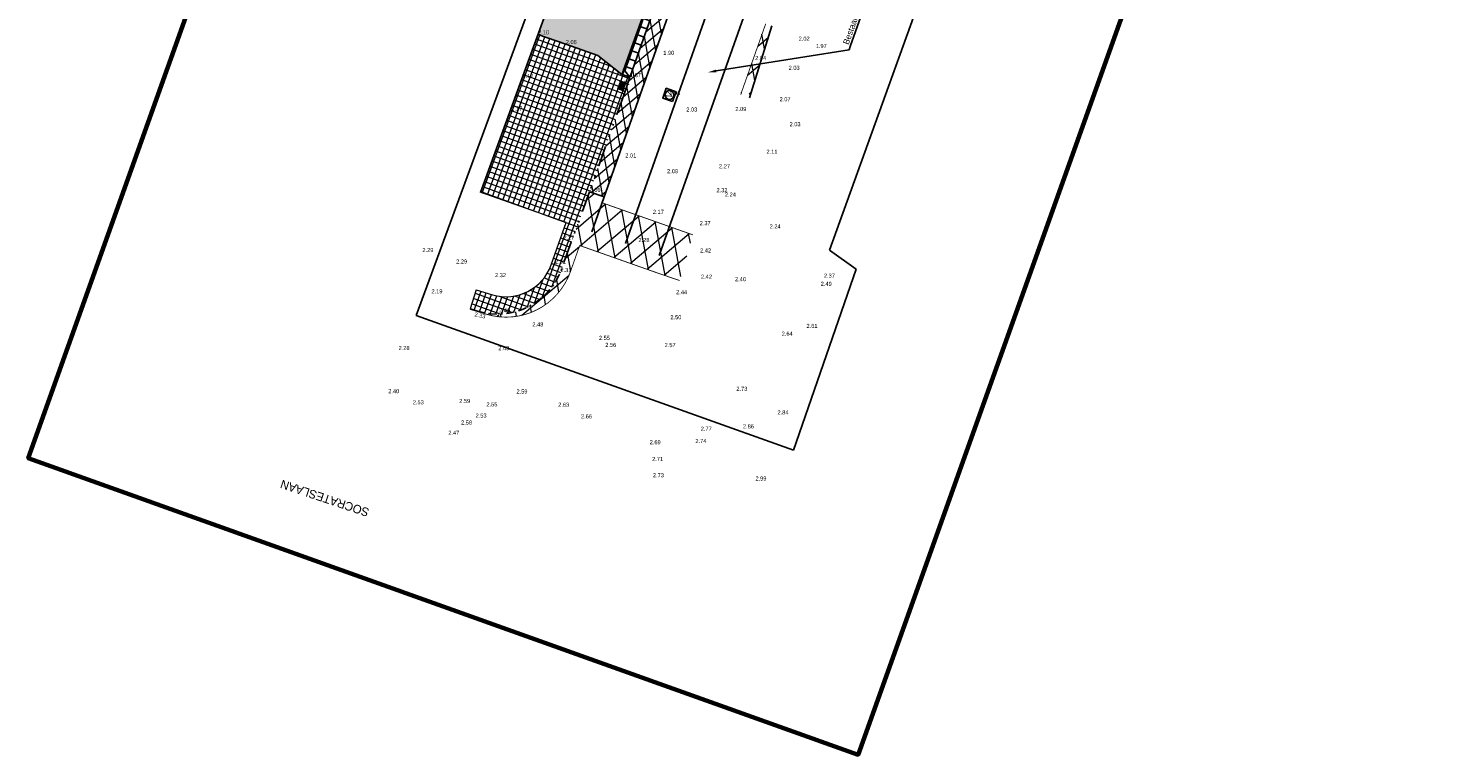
# Model space of a CAD drawing. Header units: metres. Extents: x 136326 to 137932, y 453212 to 454725.
# Tile 1 of 92: x 136326 to 136409, y 453212 to 453255. Entities that reach past the tile are written whole.
import ezdxf
from ezdxf import colors
from ezdxf.entities.mleader import LeaderData, LeaderLine
from ezdxf.enums import TextEntityAlignment as Align
from ezdxf.math import Vec2, Vec3

# ---------------------------------------------------------------- set-up
doc = ezdxf.new("R2010")
doc.units = ezdxf.units.M
for name, pattern in [('BORDER__G2', [2.1, 0.6, -0.3, 0.6, -0.3, 0, -0.3]), ('CENTER__G5', [2.4, 1.5, -0.3, 0.3, -0.3]), ('DIVIDE__G5', [3.75, 1.5, -0.75, 0, -0.75, 0, -0.75])]:
    doc.linetypes.add(name, pattern=pattern)
for name, color, linetype, lineweight in [('-DR-alg-bladkaders viewports', 7, 'Continuous', 60), ('-DR-nw-vh-arc-tegels 300x300x45', 253, 'Continuous', 9), ('-DR-v-vh-arc-asfalt opbreken', 252, 'Continuous', 9), ('-DR-v-vh-arc-dubbelklinkers', 254, 'Continuous', 9), ('-DR-v-vh-arc-tegels', 252, 'Continuous', 9), ('B-WE-VH-KANTOPSLUITING_ACHTERKANTBAND-G', 2, 'Continuous', 13)]:
    doc.layers.add(name, color=color, linetype=linetype, lineweight=lineweight)
doc.layers.add('-DR-alg-hulplijnen', color=210, linetype='Continuous', plot=False)
doc.layers.add('-DR-alg-hulplijnen hartlijn asfalt nieuwe fietsstraat', color=7, linetype='Continuous', true_color=0xad72b6, plot=False)
doc.layers.add('-DR-alg-hulplijnen kantverharding asfalt nieuwe fietsstraat', color=7, linetype='Continuous', true_color=0xff9429, plot=False)
for name, color, linetype in [('-DR-alg-projectgrens 1-200', 3, 'PROJECTGRENS_1-200'), ('-DR-alg-txt-straatnaam', 2, 'Continuous'), ('-DR-bs-txt-hoogtemaat', 253, 'Continuous'), ('-DR-nw-vh-scheiding erfgrens en bebouwing', 3, 'Continuous'), ('-DR-v-rio-putafdekking', 1, 'Continuous'), ('-DR-v-txt', 2, 'Continuous'), ('-DR-v-vh-asfalt zagen', 10, 'CENTER__G5'), ('-DR-v-vh-band 18-20x25', 5, 'DIVIDE__G5'), ('-DR-v-vh-band 20x20', 5, 'BORDER__G2'), ('-DR-v-vh-band inritband 450x150x500mm', 2, 'Continuous'), ('-DR-v-vh-kantverharding asfalt fietspad', 2, 'Continuous'), ('-DR-v-vh-kantverharding asfalt rijbaan', 4, 'Continuous'), ('-DR-v-vh-scheiding verhardingen', 1, 'Continuous')]:
    doc.layers.add(name, color=color, linetype=linetype)
doc.layers.add('-DR-v-vh-arc-asfalt fietspad', color=7, linetype='Continuous', lineweight=9, true_color=0xdfbfc7)
doc.layers.add('B-ME-IE-MEUBILAIR_TROTTOIRKOLK-S', color=1, linetype='Continuous', lineweight=0, true_color=0xff0000)
doc.styles.add('Drong', font='txt', dxfattribs={"height": 1.8})
doc.linetypes.add('PROJECTGRENS_1-200', pattern='A,0.32,-0.13,[133,ltypeshp.shx,S=0.13,R=0,X=-0.13,Y=0],-0.13,1.27', length=1.85)

# ---------------------------------------------------------------- blocks, each defined once
blk = doc.blocks.new('*U33')
for points in [[(1.168773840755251, 3.299085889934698), (0.73640131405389, 3.452263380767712), (0.5694336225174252, 2.980965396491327), (1.001806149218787, 2.827787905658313)], [(0.7835311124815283, 3.435566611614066), (0.6165634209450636, 2.964268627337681)], [(1.335741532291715, 3.770383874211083), (0.9033690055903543, 3.923561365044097), (0.7364013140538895, 3.452263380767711), (1.168773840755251, 3.299085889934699)], [(1.335741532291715, 3.770383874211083), (0.8670149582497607, 3.671215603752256), (0.7835311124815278, 3.435566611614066)], [(0.8348384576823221, 2.356489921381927), (0.402465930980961, 2.509667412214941), (0.2354982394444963, 2.038369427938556), (0.6678707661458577, 1.885191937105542)], [(0.4495957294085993, 2.492970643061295), (0.2826280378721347, 2.021672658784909)], [(1.001806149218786, 2.827787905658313), (0.5694336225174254, 2.980965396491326), (0.4024659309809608, 2.509667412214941), (0.8348384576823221, 2.356489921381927)], [(0.6165634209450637, 2.964268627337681), (0.4495957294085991, 2.492970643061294)], [(0.6678707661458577, 1.885191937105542), (0.2354982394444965, 2.038369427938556), (0.0685305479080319, 1.56707144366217), (0.5009030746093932, 1.413893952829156)], [(0.2826280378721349, 2.02167265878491), (0.1156603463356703, 1.550374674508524)], [(0.333935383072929, 0.9425959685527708), (-0.09843714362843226, 1.095773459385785), (-0.2654048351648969, 0.6244754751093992), (0.1669676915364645, 0.4712979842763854)], [(-0.05130734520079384, 1.079076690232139), (-0.2182750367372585, 0.6077787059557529)], [(0.5009030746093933, 1.413893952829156), (0.06853054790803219, 1.56707144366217), (-0.09843714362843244, 1.095773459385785), (0.333935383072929, 0.9425959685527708)], [(0.1156603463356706, 1.550374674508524), (-0.05130734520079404, 1.079076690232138)], [(0.1669676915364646, 0.4712979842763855), (-0.2654048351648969, 0.6244754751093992), (-0.4323725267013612, 0.1531774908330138), (1.468633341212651e-16, 1.388389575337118e-17)], [(0, 1.83697019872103e-16), (-0.3017588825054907, 0.3721297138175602), (-0.2182750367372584, 0.6077787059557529)]]:
    blk.add_lwpolyline(points)
blk = doc.blocks.new('trottoirkolk')
blk.add_hatch(color=256).paths.add_polyline_path([(0.02999999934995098, 0.1499999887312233), (0.02999999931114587, 0.4199999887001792), (0.419999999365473, 0.4199999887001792), (0.4199999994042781, 0.1499999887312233)])
blk.add_lwpolyline([(-6.42288000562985e-10, -1.134638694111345e-08), (-6.810931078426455e-10, 0.4499999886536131), (0.449999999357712, 0.4499999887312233), (0.4499999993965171, -1.134638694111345e-08)], close=True)
blk = doc.blocks.new('*U146')
at = {"color": 0}
blk.add_lwpolyline([(-0.2761762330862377, -0.3315367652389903), (0.3313068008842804, -0.2761800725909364), (0.2759501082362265, 0.3313029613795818), (-0.3315329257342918, 0.2759462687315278)], close=True, dxfattribs=at)
at = {"color": 0, "ltscale": 0.5}
blk.add_circle((-0.0002002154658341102, -0.0002399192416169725), 0.2599019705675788, dxfattribs=at)
at = {"style": 'Drong'}
blk.add_text('V', height=0.36, dxfattribs=at).set_placement((0, 0), align=Align.MIDDLE_CENTER)

msp = doc.modelspace()

# ---------------------------------------------------------------- hatches: boundary and pattern name
at = {"layer": '-DR-v-vh-arc-asfalt fietspad', "transparency": 33554687}
h = msp.add_hatch(dxfattribs=at)
h.set_pattern_fill('AVH-ASFALT', color=256, scale=0.51, angle=89.99999999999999, pattern_type=2)
h.set_pattern_definition([(220.3356253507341, (0, 0), (0.3301045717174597, -0.3887556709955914), []), (280.3356253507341, (0, 0), (0.5017245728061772, 0.0915011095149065), [])])
h.paths.add_polyline_path([(136363.7665480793, 453256.9101376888), (136369.5986877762, 453271.8718882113), (136371.795, 453277.999), (136376.5980000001, 453291.787), (136377.442, 453294.1840000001), (136378.55, 453297.311), (136380.145, 453301.849), (136381.401, 453305.436), (136383.851, 453312.29), (136386.568, 453319.95), (136389.413, 453327.9560000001), (136391.871, 453335.0080000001), (136395.979, 453346.5000000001), (136397.707, 453351.447), (136397.692, 453351.346), (136401.201, 453361.2030000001), (136403.875, 453368.656), (136406.367, 453375.686), (136408.172, 453380.6800000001), (136411.426, 453389.815), (136413.608, 453395.72), (136414.1, 453397.194), (136414.89, 453400.156), (136415.39, 453402.2820000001), (136416.777964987, 453409.0607399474), (136415.0302878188, 453409.4100412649), (136413.657, 453402.539), (136412.66366575, 453397.6475659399), (136412.6414484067, 453397.6178478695), (136410.3470000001, 453391.0620000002), (136407.1020000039, 453382.0410000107), (136406.3598158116, 453379.9608647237), (136406.3617176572, 453379.9601796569), (136406.3593820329, 453379.9596983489), (136405.091, 453376.4129999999), (136403.82, 453372.904), (136402.491, 453369.129), (136401.791, 453367.025), (136399.891, 453361.786), (136396.339, 453351.8010000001), (136394.792, 453347.5690000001), (136393.446, 453343.759), (136390.484, 453335.263), (136388.075, 453328.504), (136385.176, 453320.28), (136382.507, 453312.7670000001), (136380.007, 453305.705), (136379.333, 453303.814), (136378.996, 453302.899), (136377.406, 453298.3920000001), (136375.993, 453294.3970000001), (136375.207, 453292.143), (136373.871, 453288.355), (136370.432, 453278.5590000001), (136367.886, 453271.3100000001), (136366.115, 453266.2720000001), (136365.8496922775, 453265.5172736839), (136362.724, 453256.6570000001), (136362.382, 453255.6980000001), (136361.71, 453253.8180000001), (136361.051, 453251.941), (136360.689, 453250.894), (136358.68, 453245.215), (136359.5322914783, 453244.9198172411)])
at = {"layer": '-DR-v-vh-arc-asfalt opbreken'}
h = msp.add_hatch(dxfattribs=at)
h.set_pattern_fill('AVH-ASFALT_LAAG1-D', color=256, scale=30, angle=90.00000000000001, pattern_type=2)
h.set_pattern_definition([(220.3356253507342, (0, 0), (0.5825374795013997, -0.6860394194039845), []), (280.3356253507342, (0, 0), (0.8853963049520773, 0.1614725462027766), [])])
edge = h.paths.add_edge_path()
edge.add_arc((136367.8030427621, 453250.8175981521), 0.2758352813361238, 344.7106408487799, 516.3527727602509)
edge.add_line((136367.5503687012, 453250.9282368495), (136369.018, 453255.08))
edge.add_arc((136369.2083561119, 453255.04878507), 0.1928984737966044, 170.6874188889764, 327.5120545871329)
edge.add_line((136369.371066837, 453254.9451750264), (136368.069115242, 453250.7448620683))
h = msp.add_hatch(dxfattribs=at)
h.set_pattern_fill('AVH-ASFALT_LAAG1-D', color=256, scale=30, angle=90.00000000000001, pattern_type=2)
h.set_pattern_definition([(220.3356253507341, (136419.7180158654, 453326.2367068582), (0.5825374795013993, -0.6860394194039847), []), (280.3356253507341, (136419.7180158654, 453326.2367068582), (0.8853963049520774, 0.1614725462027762), [])])
edge = h.paths.add_edge_path()
edge.add_line((136363.9703511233, 453240.0180540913), (136364.7359771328, 453242.70055375))
edge.add_line((136364.7359771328, 453242.70055375), (136359.4124640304, 453244.5804968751))
edge.add_line((136359.4124640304, 453244.5804968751), (136359.5322914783, 453244.919817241))
edge.add_line((136359.5322914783, 453244.919817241), (136358.68, 453245.215))
edge.add_line((136358.68, 453245.215), (136356.9799441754, 453240.5226957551))
edge.add_arc((136353.1663387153, 453242.1549897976), 4.14824908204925, 262.7721667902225, 336.8281748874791, ccw=False)
edge.add_arc((136353.789766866, 453241.8722219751), 4.000000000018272, 253.361323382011, 337.8144358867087)
edge.add_line((136357.4936298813, 453240.3617919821), (136358.1029292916, 453242.0734829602))
edge.add_line((136358.1029292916, 453242.0734829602), (136363.9703511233, 453240.0180540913))
at = {"layer": '-DR-v-vh-arc-dubbelklinkers'}
h = msp.add_hatch(color=256, dxfattribs=at)
h.dxf.hatch_style = 1
h.paths.add_polyline_path([(136356.3992944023, 453256.510985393), (136355.6508002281, 453254.453296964), (136357.287, 453253.877), (136359.175, 453253.223), (136360.579, 453252.108), (136361.25, 453253.965), (136361.922, 453255.858), (136359.982, 453255.422)])
at = {"layer": '-DR-v-vh-arc-tegels'}
h = msp.add_hatch(dxfattribs=at)
h.set_pattern_fill('ANSI37', color=256, scale=0.1, angle=295.01)
h.set_pattern_definition([(340.01, (0, 0), (0.1085393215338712, 0.2983713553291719), []), (70.01000000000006, (0, 0), (-0.2983713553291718, 0.1085393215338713), [])])
edge = h.paths.add_edge_path()
edge.add_line((136352.2809162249, 453245.1891349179), (136357.304129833, 453243.4152394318))
edge.add_line((136357.304129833, 453243.4152394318), (136356.4299753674, 453240.9398598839))
edge.add_arc((136353.7897668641, 453241.8722219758), 2.80000000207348, 336.2440169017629, 340.5498578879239, ccw=False)
edge.add_arc((136353.789766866, 453241.8722219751), 2.800000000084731, 253.36132338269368, 336.24401689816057, ccw=False)
edge.add_line((136352.9880282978, 453239.1894593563), (136352.0298987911, 453239.4757945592))
edge.add_line((136352.0298987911, 453239.4757945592), (136351.7116152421, 453238.3493620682))
edge.add_line((136351.7116152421, 453238.3493620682), (136352.0535510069, 453238.2394823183))
edge.add_arc((136353.2771572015, 453242.0557008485), 4.007584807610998, 252.2224269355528, 337.5097675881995)
edge.add_line((136356.9799441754, 453240.522695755), (136357.61, 453242.268))
edge.add_line((136357.61, 453242.268), (136358.68, 453245.215))
edge.add_line((136358.68, 453245.215), (136360.689, 453250.894))
edge.add_line((136360.689, 453250.894), (136361.0509999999, 453251.941))
edge.add_line((136361.0509999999, 453251.941), (136360.5790693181, 453252.1081918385))
edge.add_line((136360.5790693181, 453252.1081918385), (136360.579, 453252.108))
edge.add_line((136360.579, 453252.108), (136359.175, 453253.223))
edge.add_line((136359.175, 453253.223), (136357.287, 453253.877))
edge.add_line((136357.287, 453253.877), (136355.6508002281, 453254.453296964))
edge.add_line((136355.6508002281, 453254.453296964), (136352.2809162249, 453245.1891349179))

# ---------------------------------------------------------------- linework, layer by layer
at = {"layer": '-DR-alg-bladkaders viewports'}
msp.add_lwpolyline([(136439.8756383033, 453395.3547603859), (136374.4304852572, 453212.2148098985), (136325.7559652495, 453229.6086740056), (136391.2011182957, 453412.7486244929)], close=True, dxfattribs=at)
at = {"layer": '-DR-alg-hulplijnen', "flags": 128}
msp.add_lwpolyline([(136360.6186274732, 453252.0941774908), (136361.9543690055, 453255.864561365)], dxfattribs=at)
at = {"layer": '-DR-alg-hulplijnen hartlijn asfalt nieuwe fietsstraat'}
msp.add_lwpolyline([(136781.313607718, 454424.9634212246), (136757.2721993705, 454348.827335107, -0.01038880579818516), (136697.2450623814, 454171.6367800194), (136619.1446328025, 453955.9496516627), (136588.2789653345, 453870.7090554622), (136579.7128750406, 453847.0523940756, 0.00410187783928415), (136571.5374495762, 453823.882603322, -0.004267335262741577), (136562.995863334, 453799.7005893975), (136431.622758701, 453437.6409319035, 0.002151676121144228), (136391.0043074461, 453324.1774415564), (136379.0881491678, 453290.43396077), (136365.7354395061, 453256.1789666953), (136360.7932447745, 453242.1839484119)], format="xyb", dxfattribs=at)
at = {"layer": '-DR-alg-hulplijnen kantverharding asfalt nieuwe fietsstraat'}
for points in [[(136569.551446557, 453824.5650928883, -0.004267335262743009), (136561.0217986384, 453800.4168774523), (136429.6486940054, 453438.3572199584, 0.002151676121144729), (136389.0241510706, 453324.8767131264), (136377.1192577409, 453291.1651317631), (136363.7665480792, 453256.9101376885), (136358.813088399, 453242.8832199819)], [(136573.5234525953, 453823.2001137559, -0.004267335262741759), (136564.9699280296, 453798.9843013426), (136433.5968233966, 453436.9246438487, 0.002151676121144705), (136392.9844638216, 453323.4781699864), (136381.0570405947, 453289.7027897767), (136367.704330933, 453255.4477957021), (136362.77340115, 453241.4846768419)]]:
    msp.add_lwpolyline(points, format="xyb", dxfattribs=at)
at = {"layer": '-DR-alg-projectgrens 1-200', "flags": 128}
msp.add_lwpolyline([(136672.4305673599, 453896.5608291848), (136667.1939901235, 453897.4893599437), (136645.0761892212, 453905.1714562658), (136624.4774837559, 453912.5925413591), (136625.183977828, 453914.8310296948), (136624.3902644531, 453916.7566582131), (136621.1626972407, 453919.3095042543), (136624.0699004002, 453927.398621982), (136623.2809361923, 453929.1355906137), (136623.2097707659, 453929.1919285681), (136624.0852887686, 453931.6430470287), (136629.3043921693, 453946.5099176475), (136630.5405496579, 453950.1466132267), (136638.4920510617, 453971.9600422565), (136644.0725224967, 453987.2629528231), (136644.8237169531, 453989.7048356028), (136651.2037302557, 454007.4234372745), (136658.5055284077, 454027.6418757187), (136665.4704804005, 454047.0063027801), (136669.4959243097, 454058.3571144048), (136675.353535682, 454074.4194390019), (136676.2577085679, 454077.0937356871), (136678.7468314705, 454083.7559183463), (136682.5256458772, 454094.1706507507), (136686.10090541, 454103.6393789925), (136687.0385480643, 454106.4749781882), (136697.7950263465, 454137.2417014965), (136697.717398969, 454137.2532407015), (136705.5554541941, 454159.7801565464), (136713.0779621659, 454181.7285563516), (136719.6053885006, 454200.7188849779), (136727.4976405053, 454223.7516176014), (136730.5812698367, 454232.7175398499), (136734.459636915, 454243.958702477), (136738.0329631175, 454254.3057511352), (136742.1831830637, 454266.2662668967), (136750.5682339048, 454290.8423468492), (136760.392604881, 454319.4555148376), (136770.6655345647, 454349.3284017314), (136772.7130334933, 454355.2375255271), (136774.612293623, 454360.472703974), (136776.997639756, 454366.9996510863), (136784.3060310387, 454387.2082632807), (136790.3390255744, 454404.0832479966), (136797.3108895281, 454423.3603418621), (136807.0580164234, 454450.0933327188), (136800.6459823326, 454453.198166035), (136785.0776116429, 454462.6936222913), (136769.7453592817, 454470.2352798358), (136763.4628964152, 454464.3928177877), (136767.2219767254, 454456.488320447), (136768.446774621, 454452.9019010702), (136769.6121362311, 454448.5390902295), (136767.1901857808, 454443.6044278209), (136763.9804044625, 454431.78523306), (136763.4980324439, 454430.8065072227), (136764.7847718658, 454430.2215349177), (136759.6495878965, 454419.8651471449), (136760.2067292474, 454419.6135889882), (136758.3051672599, 454415.7551963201), (136757.4333557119, 454413.9278402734), (136755.5135803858, 454410.0369911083), (136754.9933739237, 454410.2920303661), (136749.8722845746, 454399.961884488), (136748.6156828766, 454400.5846870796), (136748.5476600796, 454400.4476262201), (136744.2871101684, 454402.5470422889), (136738.7603675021, 454389.7184848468), (136744.8285157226, 454387.0620129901), (136753.5165828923, 454383.2585824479), (136750.4454420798, 454376.2315008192), (136747.3001386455, 454368.9990925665), (136747.7019947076, 454368.8213485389), (136745.4212838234, 454363.6575167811), (136743.7712198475, 454359.8818756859), (136741.4736476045, 454354.7148318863), (136741.1067372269, 454354.8779031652), (136737.9448004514, 454347.8529095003), (136734.8598097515, 454340.7764631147), (136727.1932653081, 454344.1813445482), (136720.3972555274, 454330.2850260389), (136716.7051284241, 454321.7301903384), (136725.346156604, 454317.8856269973), (136722.1987328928, 454310.8074680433), (136718.1447215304, 454301.4878099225), (136714.1306750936, 454292.7129706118), (136709.7479071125, 454294.6405861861), (136707.0898129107, 454288.6071570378), (136709.5730063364, 454287.5058452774), (136709.5303924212, 454287.4102007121), (136709.6165589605, 454287.3713784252), (136709.4237179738, 454286.9446664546), (136712.1181323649, 454285.7683394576), (136724.4053834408, 454280.40601671), (136724.3945406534, 454280.3722835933), (136724.5601275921, 454280.3013177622), (136719.3266368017, 454264.6213396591), (136718.5536664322, 454264.2788026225), (136712.1490699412, 454267.0433062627), (136705.336609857, 454251.4945309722), (136713.1547930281, 454248.121823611), (136713.6296653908, 454247.1066979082), (136703.3628736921, 454216.0173112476), (136702.5296078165, 454215.6645962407), (136698.4060778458, 454217.5257313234), (136692.7624497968, 454204.7054538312), (136698.1691824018, 454202.2869482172), (136696.0848427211, 454197.5466439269), (136697.1157620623, 454197.0663415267), (136693.3404436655, 454185.7705750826), (136691.210382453, 454179.7988425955), (136691.1538561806, 454179.8178830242), (136689.2565954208, 454174.4702634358), (136688.6774819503, 454172.9217348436), (136686.6454361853, 454167.8593180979), (136686.7931511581, 454167.8056035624), (136683.4987278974, 454158.7287245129), (136679.6202492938, 454148.1614205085), (136677.5444797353, 454142.3922816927), (136675.6007311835, 454137.0209764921), (136671.7597944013, 454126.4011512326), (136667.0848490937, 454113.482877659), (136666.3102427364, 454113.053488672), (136658.9784024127, 454114.5579541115), (136655.8578957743, 454098.8898027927), (136661.0921995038, 454097.8246970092), (136661.2694465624, 454097.5188971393), (136621.349557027, 453987.8626198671), (136615.2117427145, 453990.5812941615), (136612.0939438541, 453983.6707944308), (136608.7998708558, 453985.1387927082), (136606.115126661, 453979.2696252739), (136610.3679676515, 453977.3856095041), (136616.0993917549, 453974.9109095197), (136616.4180735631, 453974.2166734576), (136608.3939134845, 453952.1359851), (136599.9096817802, 453929.478839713), (136596.3332416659, 453930.8470697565), (136596.7025780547, 453931.8007739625), (136592.690606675, 453933.3568103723), (136592.5823684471, 453933.1112699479), (136587.1666087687, 453935.2079171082), (136587.1133719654, 453935.1014435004), (136586.9083803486, 453935.1996247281), (136584.7297915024, 453936.2519309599), (136573.4195847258, 453911.8970551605), (136576.9058538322, 453910.2265512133), (136577.7550063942, 453910.8166572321), (136581.7099004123, 453908.9229534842), (136581.7799016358, 453907.8909354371), (136588.3553676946, 453904.7426533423), (136581.3567526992, 453890.2881160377), (136584.4079268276, 453889.2178739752), (136581.9197178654, 453882.301448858), (136582.601412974, 453881.5813248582), (136581.1418997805, 453877.4782788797), (136580.1304940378, 453877.2808890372), (136578.3012561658, 453872.1036821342), (136578.9859669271, 453871.382111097), (136577.5259187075, 453867.3093859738), (136576.5394092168, 453867.189688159), (136574.6538962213, 453861.98977681), (136575.3566261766, 453861.2190729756), (136573.8594803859, 453857.0977611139), (136572.8232828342, 453856.8578539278), (136568.249353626, 453844.0563549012), (136569.0513033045, 453843.7225085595), (136568.2464862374, 453841.9862897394), (136569.9158138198, 453841.290025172), (136566.691677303, 453833.861641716), (136560.7574092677, 453836.4857936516), (136555.1930274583, 453823.5555627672), (136563.2068687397, 453820.3295449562), (136562.2441309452, 453817.9379810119), (136562.0591054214, 453818.0124640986), (136558.0189829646, 453808.0140820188), (136558.2177359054, 453807.9345808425), (136557.146456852, 453805.2522943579), (136555.4765638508, 453804.5556952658), (136553.6709496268, 453802.5003809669), (136552.6116124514, 453799.6979788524), (136545.819509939, 453781.4219849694), (136541.6467416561, 453783.3564375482), (136534.7495119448, 453768.6800804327), (136539.5245390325, 453766.4507703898), (136534.8143601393, 453753.8676775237), (136534.7894609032, 453753.8794224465), (136534.3789931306, 453752.8726532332), (136534.1824946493, 453752.9602354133), (136532.9256728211, 453749.6674104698), (136533.0985091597, 453749.602870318), (136532.77218899, 453748.7054898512), (136532.5839993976, 453748.7919034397), (136530.4572875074, 453743.0847201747), (136530.6272958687, 453743.0222472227), (136516.4928875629, 453704.5919896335), (136514.575213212, 453699.2202106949), (136492.1808605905, 453636.4012384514), (136492.7364887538, 453636.2041439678), (136489.1572213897, 453626.3411628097), (136485.0791461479, 453628.2492913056), (136478.1599331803, 453613.7876420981), (136483.141269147, 453611.4793990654), (136461.8669452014, 453552.9396374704), (136457.3540634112, 453554.5816234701), (136454.0603581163, 453545.4167166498), (136458.6475220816, 453543.7758212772), (136443.5980798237, 453501.592848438), (136437.0088218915, 453503.9501044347), (136431.4416290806, 453488.402585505), (136437.0201776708, 453486.3930706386), (136418.281595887, 453434.8107571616), (136419.1845002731, 453434.430513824), (136413.8998361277, 453419.7374926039), (136407.3638935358, 453401.4661517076), (136407.0557727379, 453400.0561749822), (136406.4665228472, 453398.4505571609), (136401.8966078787, 453385.5921225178), (136396.1971311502, 453388.2824978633), (136390.0965693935, 453375.6603594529), (136397.1570315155, 453372.3532588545), (136391.911147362, 453357.7907900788), (136390.9651849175, 453355.4642337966), (136388.6235607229, 453350.3706501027), (136384.3016725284, 453352.2735136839), (136382.1263952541, 453347.5437823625), (136391.3584262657, 453344.2432470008), (136383.1677707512, 453321.6603605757), (136379.2750828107, 453323.1162923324), (136369.9407690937, 453296.9940942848), (136366.7599279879, 453298.1685922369), (136365.3321000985, 453294.3016688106), (136367.9752574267, 453293.3486666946), (136367.3970529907, 453291.7501014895), (136367.8712875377, 453291.2269459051), (136363.5182685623, 453279.254771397), (136362.0909635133, 453275.2765894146), (136356.4323903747, 453259.569842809), (136355.262189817, 453256.3102995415), (136348.5082223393, 453237.9665336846), (136370.6493266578, 453230.0690762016), (136374.3282028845, 453240.6944996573), (136372.7667498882, 453241.8029445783), (136382.1628450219, 453267.9422245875), (136384.5513140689, 453274.6494235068), (136388.9803415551, 453286.6560762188), (136392.8931969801, 453297.4489523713), (136398.3597584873, 453312.6595147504), (136406.2119636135, 453334.4310834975), (136411.9238963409, 453350.354626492), (136415.8274185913, 453361.3413210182), (136419.4738927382, 453371.3978707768), (136422.5155630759, 453379.9171508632), (136425.0142394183, 453387.0502269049), (136430.1278896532, 453401.328665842), (136433.0083524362, 453409.3639565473), (136437.5004329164, 453421.9731824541), (136444.4243294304, 453441.3025602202), (136447.8979184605, 453451.0434338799), (136454.6682700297, 453469.8543763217), (136458.2536723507, 453479.6664804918), (136467.6469558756, 453501.9207482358), (136478.4219470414, 453531.4654507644), (136485.603188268, 453551.2589262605), (136497.2694431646, 453583.741326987), (136504.5648060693, 453604.0001245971), (136511.5808207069, 453623.4955055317), (136513.5804099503, 453629.0529882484), (136518.6733328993, 453642.8883030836), (136519.0149258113, 453643.4042401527), (136522.6804117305, 453653.6195636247), (136522.6635908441, 453653.9569708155), (136523.620007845, 453656.5936863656), (136528.7299313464, 453670.9263864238), (136534.7565171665, 453688.0032128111), (136543.6203036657, 453712.7675529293), (136551.3516967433, 453734.3803307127), (136563.424559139, 453767.6797093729), (136566.6093728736, 453776.6542540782), (136569.182089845, 453777.966221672), (136577.4871501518, 453774.8672349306), (136583.8733999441, 453792.7031141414), (136575.9242361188, 453795.6221844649), (136575.2048938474, 453797.1547002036), (136576.9970202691, 453801.8114875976), (136581.9561870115, 453815.4244153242), (136586.2693690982, 453827.2739153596), (136591.1492262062, 453840.6715229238), (136596.4113817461, 453855.1404506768), (136603.7576335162, 453874.9465804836), (136606.2042554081, 453881.9388386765), (136608.1801962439, 453887.6124979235), (136608.4708316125, 453887.6159140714), (136610.0707009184, 453888.6729705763), (136612.8771625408, 453896.3339426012), (136616.9170365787, 453896.1940089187), (136618.8456614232, 453897.1870353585), (136619.7564933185, 453899.4317395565), (136644.4450296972, 453890.6480127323), (136649.4658084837, 453889.4097801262), (136663.0412655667, 453887.010554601), (136671.4498950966, 453886.3639467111), (136675.9480204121, 453886.0230028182), (136676.7220992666, 453896.2355444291)], close=True, dxfattribs=at)
at = {"layer": '-DR-nw-vh-arc-tegels 300x300x45', "flags": 128}
msp.add_lwpolyline([(136352.0298987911, 453239.4757945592), (136352.9880282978, 453239.1894593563, 0.3999134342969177), (136356.4299753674, 453240.9398598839), (136357.304129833, 453243.4152394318), (136352.2750373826, 453245.1912109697)], format="xyb", dxfattribs=at)
msp.add_lwpolyline([(136352.0298987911, 453239.4757945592), (136351.6718966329, 453238.3621751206)], dxfattribs=at)
at = {"layer": '-DR-nw-vh-scheiding erfgrens en bebouwing', "flags": 128}
msp.add_lwpolyline([(136369.2664562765, 453293.9784519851), (136368.5421152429, 453291.9758620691), (136369.017115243, 453291.4518620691), (136364.2591152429, 453278.3658620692), (136363.5791152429, 453278.2508620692), (136362.8881152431, 453276.4268620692), (136363.010115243, 453276.3828620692), (136362.8611152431, 453275.9688620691), (136363.1781152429, 453275.3438620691), (136357.2251152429, 453258.8198620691), (136356.5721152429, 453258.5428620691), (136356.047115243, 453257.090862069), (136356.278115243, 453257.0078620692), (136356.5451152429, 453256.911862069), (136352.2809162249, 453245.1891349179)], dxfattribs=at)
at = {"layer": '-DR-v-vh-asfalt zagen', "const_width": 0.05, "flags": 128}
for points in [[(136363.7199463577, 453256.7781736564), (136359.4124640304, 453244.5804968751)], [(136369.018, 453255.08), (136367.548115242, 453250.9218620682)]]:
    msp.add_lwpolyline(points, dxfattribs=at)
at = {"layer": '-DR-v-vh-asfalt zagen', "const_width": 0.05, "elevation": 2.27, "flags": 128}
for points in [[(136364.7359771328, 453242.70055375), (136359.4124640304, 453244.5804968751)], [(136358.1029292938, 453242.0734829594), (136362.4849290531, 453240.5260254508), (136363.9703511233, 453240.0180540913)]]:
    msp.add_lwpolyline(points, dxfattribs=at)
at = {"layer": '-DR-v-vh-asfalt zagen', "const_width": 0.05, "flags": 128}
msp.add_lwpolyline([(136351.6862965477, 453238.3260391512), (136352.6444260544, 453238.0397039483, 0.3999134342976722), (136357.5614932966, 453240.5402761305), (136358.1029292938, 453242.0734829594)], format="xyb", dxfattribs=at)
at = {"layer": '-DR-v-vh-band 18-20x25', "ltscale": 0.8}
msp.add_lwpolyline([(136361.0509999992, 453251.940999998), (136360.689, 453250.894), (136358.68, 453245.215), (136357.61, 453242.268), (136357.0401005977, 453240.6893337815)], dxfattribs=at)
at = {"layer": '-DR-v-vh-band 20x20', "ltscale": 0.8}
msp.add_lwpolyline([(136357.0401005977, 453240.6893337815, -0.4038828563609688), (136352.0535510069, 453238.2394823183), (136351.6718966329, 453238.3621751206)], format="xyb", dxfattribs=at)
at = {"layer": '-DR-v-vh-kantverharding asfalt fietspad'}
for points in [[(136368.069, 453250.741), (136369.371, 453254.945)], [(136358.68, 453245.215), (136359.5322914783, 453244.9198172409)]]:
    msp.add_lwpolyline(points, dxfattribs=at)
at = {"layer": '-DR-v-vh-kantverharding asfalt rijbaan'}
msp.add_lwpolyline([(136362.3867694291, 453255.7113739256), (136362.382, 453255.698), (136361.71, 453253.818), (136361.0654246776, 453251.9820851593)], dxfattribs=at)
at = {"layer": '-DR-v-vh-scheiding verhardingen'}
msp.add_lwpolyline([(136360.579, 453252.108), (136359.175, 453253.223), (136357.287, 453253.877), (136355.6508002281, 453254.453296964)], dxfattribs=at)
at = {"layer": 'B-WE-VH-KANTOPSLUITING_ACHTERKANTBAND-G'}
msp.add_lwpolyline([(136360.579, 453252.108), (136361.25, 453253.965), (136361.922, 453255.858)], dxfattribs=at)

# ---------------------------------------------------------------- block references
at = {"layer": '-DR-v-rio-putafdekking', "rotation": 65.17122220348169}
msp.add_blockref('*U146', (136363.3705318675, 453250.9005663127, 1.955), dxfattribs=at)
at = {"layer": '-DR-v-vh-band inritband 450x150x500mm'}
msp.add_blockref('*U33', (136361.0509999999, 453251.941), dxfattribs=at)
at = {"layer": 'B-ME-IE-MEUBILAIR_TROTTOIRKOLK-S', "rotation": 70}
msp.add_blockref('trottoirkolk', (136360.7574119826, 453251.1080267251), dxfattribs=at)

# ---------------------------------------------------------------- texts
at = {"layer": '-DR-alg-txt-straatnaam', "style": 'Drong'}
msp.add_text('SOCRATESLAAN', height=0.5, rotation=161.5447422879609, dxfattribs=at).set_placement((136345.8021316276, 453226.6305275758))
at = {"layer": '-DR-bs-txt-hoogtemaat', "color": 253, "char_height": 0.24, "attachment_point": 7, "style": 'Drong'}
for s, insert in [('2.10', (136355.663, 453254.449, 2.101)), ('2.06', (136357.287, 453253.8769999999, 2.062)), ('2.02', (136370.949, 453254.076, 2.016)), ('1.97', (136371.952, 453253.6439999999, 1.968)), ('1.90', (136363.006, 453253.248, 1.904)), ('2.04', (136368.4001386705, 453252.947641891, 2.044)), ('2.12', (136354.747, 453251.891, 2.115)), ('1.87', (136361.051, 453251.9409999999, 1.871)), ('2.03', (136370.36, 453252.369, 2.026)), ('2.01', (136360.3957016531, 453251.486947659)), ('1.96', (136363.363, 453250.8879999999, 1.955)), ('2.07', (136369.829, 453250.527, 2.068)), ('2.17', (136354.087, 453249.989, 2.169)), ('2.03', (136364.356, 453249.923, 2.031)), ('2.09', (136367.236, 453249.956, 2.092)), ('2.03', (136370.416, 453249.064, 2.029)), ('2.01', (136360.777, 453247.2289999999, 2.011)), ('2.11', (136369.059, 453247.449, 2.113)), ('2.09', (136363.231, 453246.308, 2.088)), ('2.27', (136366.278, 453246.5999999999, 2.271)), ('2.06', (136358.68, 453245.215, 2.062)), ('2.32', (136366.129, 453245.194, 2.321)), ('2.24', (136366.623, 453244.94, 2.236)), ('2.17', (136362.396, 453243.928, 2.165)), ('2.37', (136365.139, 453243.261, 2.367)), ('2.24', (136369.246, 453243.0729999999, 2.242)), ('2.27', (136357.15, 453242.4099999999, 2.27)), ('2.28', (136361.552, 453242.272, 2.275)), ('2.29', (136348.8771033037, 453241.6823810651, 2.286)), ('2.29', (136350.858, 453241.011, 2.291)), ('2.31', (136356.649, 453241.009, 2.314)), ('2.42', (136365.166, 453241.662, 2.416)), ('2.32', (136353.135, 453240.2139999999, 2.321)), ('2.31', (136356.975, 453240.509, 2.313)), ('2.42', (136365.219, 453240.1269999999, 2.422)), ('2.37', (136372.4284856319, 453240.1823600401, 2.367)), ('2.19', (136349.41, 453239.2679999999, 2.189)), ('2.40', (136367.216, 453239.978, 2.397)), ('2.49', (136372.244, 453239.7019999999, 2.486)), ('2.44', (136363.764, 453239.2199999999, 2.443)), ('2.40', (136353.38, 453238.1419999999, 2.396)), ('2.50', (136363.424, 453237.7469999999, 2.502)), ('2.48', (136355.329, 453237.324, 2.477)), ('2.64', (136369.953, 453236.78, 2.644)), ('2.61', (136371.409, 453237.237, 2.605)), ('2.28', (136347.48, 453235.9419999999, 2.283)), ('2.49', (136353.327, 453235.933, 2.494)), ('2.55', (136359.2337272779, 453236.534502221, 2.553)), ('2.56', (136359.602, 453236.123, 2.559)), ('2.57', (136363.086, 453236.112, 2.572)), ('2.73', (136367.294, 453233.549, 2.731)), ('2.40', (136346.874, 453233.412, 2.395)), ('2.53', (136348.312, 453232.759, 2.531)), ('2.59', (136351.039, 453232.835, 2.588)), ('2.55', (136352.634, 453232.635, 2.549)), ('2.59', (136354.395, 453233.391, 2.586)), ('2.63', (136356.843, 453232.618, 2.632)), ('2.53', (136351.997, 453231.9789999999, 2.527)), ('2.66', (136358.181, 453231.9319999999, 2.66)), ('2.84', (136369.706, 453232.166, 2.839)), ('2.47', (136350.399, 453230.973, 2.472)), ('2.58', (136351.147, 453231.571, 2.582)), ('2.77', (136365.205, 453231.2129999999, 2.767)), ('2.86', (136367.68, 453231.346, 2.862)), ('2.69', (136362.209, 453230.417, 2.691)), ('2.74', (136364.891, 453230.4899999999, 2.744)), ('2.71', (136362.355, 453229.4359999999, 2.706)), ('2.73', (136362.4, 453228.482, 2.731)), ('2.99', (136368.415, 453228.288, 2.993))]:
    msp.add_mtext(s, dxfattribs=dict(at, insert=insert))
at = {"layer": '-DR-bs-txt-hoogtemaat', "color": 253, "insert": (136351.9115451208, 453237.9212073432, 2.477), "char_height": 0.24, "attachment_point": 7, "rotation": 347.8606558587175, "style": 'Drong'}
msp.add_mtext('2.33', dxfattribs=at)

# ---------------------------------------------------------------- leaders
at = {"layer": '-DR-v-txt'}
ml = msp.add_multileader_mtext('Standard', dxfattribs=at)
ml.set_content('Bestaande asfaltverharding overlagen', color=7, style='Drong')
ml.set_leader_properties(color=256, linetype='ByLayer', lineweight=-1)
ml.build(insert=Vec2(0, 0))
ml.multileader.update_dxf_attribs({"text_left_attachment_type": 5, "text_right_attachment_type": 5, "dogleg_length": 1, "arrow_head_size": 0.5, "scale": 0.2})
ctx = ml.context
ctx.base_point, ctx.scale, ctx.char_height, ctx.arrow_head_size, ctx.landing_gap_size, ctx.plane_origin, ctx.plane_x_axis, ctx.plane_y_axis = Vec3(136373.9697720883, 453253.7432554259), 0.2, 0.36, 0.5, 0.04000000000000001, Vec3(136348.6924941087, 453230.7159064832), Vec3(0.336509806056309, 0.94167996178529), Vec3(-0.94167996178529, 0.336509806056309)
ctx.left_attachment, ctx.right_attachment = 5, 5
notes = []
notes.append((ctx, [(1, (1, 1, 0), (136373.9024701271, 453253.5549194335), (0.336509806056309, 0.94167996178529), 0.2, [(0, [(136365.6210996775, 453252.2279834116)], 0, [])])]))
ctx.mtext.insert, ctx.mtext.text_direction, ctx.mtext.rotation, ctx.mtext.flow_direction = Vec3(136373.5349514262, 453253.9411160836), Vec3(0.336509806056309, 0.94167996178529), 1.227588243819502, 5
for ctx, leaders in notes:
    for number, flags, end, landing, length, lines in leaders:
        leader = LeaderData()
        leader.index, (leader.has_last_leader_line, leader.has_dogleg_vector, leader.attachment_direction) = number, flags
        leader.last_leader_point, leader.dogleg_vector, leader.dogleg_length = Vec3(end), Vec3(landing), length
        for number, points, colour, breaks in lines:
            line = LeaderLine()
            line.index, line.vertices, line.color, line.breaks = number, Vec3.list(points), colors.encode_raw_color(colour), breaks
            leader.lines.append(line)
        ctx.leaders.append(leader)

doc.saveas('drawing.dxf')
